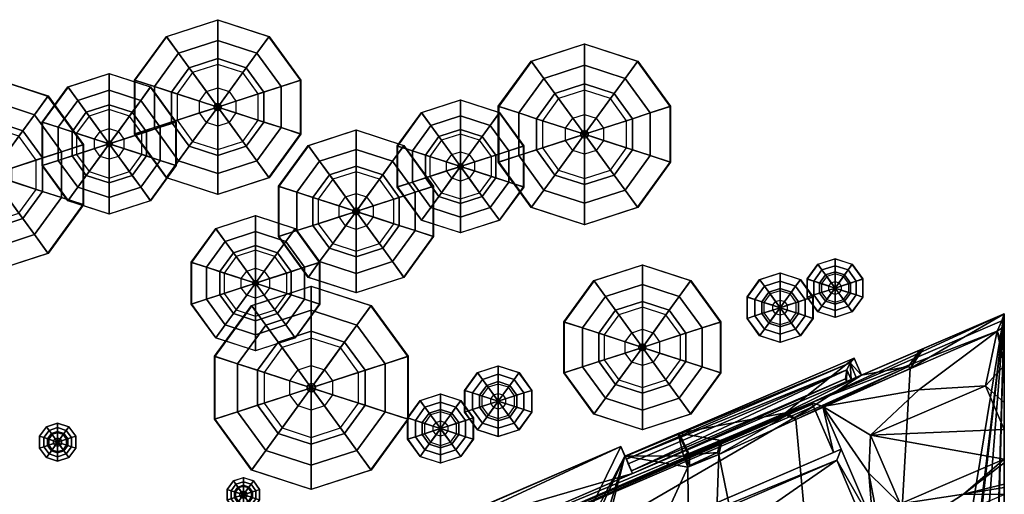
# Model space of a CAD drawing. Header units: metres. Extents: x 530758 to 531158, y 180249 to 180519.
# Tile 10 of 10: x 531080 to 531158, y 180468 to 180506. Entities that reach past the tile are written whole.
import ezdxf

# ---------------------------------------------------------------- set-up
doc = ezdxf.new("R2010")
doc.units = ezdxf.units.M
doc.header["$MEASUREMENT"] = 0
doc.layers.add('Consented', color=2, linetype='Continuous', true_color=0xffff00)
doc.layers.add('Deciduous_Trees_Canopies', color=7, linetype='Continuous', true_color=0x007f00)
doc.layers.add('Deciduous_Trees_Trunks', color=34, linetype='Continuous')

# ---------------------------------------------------------------- blocks, each defined once
blk = doc.blocks.new('tree-deciduous-3dfaces')
at = {"layer": 'Deciduous_Trees_Canopies'}
for points in [[(0, 0.3992, 0.8406), (-0.2346, 0.3229, 0.8406), (-0.308, 0.424, 0.6623), (0, 0.524, 0.6623)], [(-0.308, 0.424, 0.6623), (0, 0.524, 0.6623), (0, 0.5216, 0.4845), (-0.3066, 0.422, 0.4845)], [(0, 0.5216, 0.4845), (-0.3066, 0.422, 0.4845), (-0.2346, 0.3229, 0.3489), (0, 0.3992, 0.3489)], [(0.2346, 0.3229, 0.8406), (0, 0.3992, 0.8406), (0, 0.524, 0.6623), (0.308, 0.424, 0.6623)], [(0, 0.524, 0.6623), (0.308, 0.424, 0.6623), (0.3066, 0.422, 0.4845), (0, 0.5216, 0.4845)], [(0.3066, 0.422, 0.4845), (0, 0.5216, 0.4845), (0, 0.3992, 0.3489), (0.2346, 0.3229, 0.3489)], [(-0.2346, 0.3229, 0.8406), (-0.3796, 0.1234, 0.8406), (-0.4984, 0.1619, 0.6623), (-0.308, 0.424, 0.6623)], [(-0.4984, 0.1619, 0.6623), (-0.308, 0.424, 0.6623), (-0.3066, 0.422, 0.4845), (-0.4961, 0.1612, 0.4845)], [(-0.3066, 0.422, 0.4845), (-0.4961, 0.1612, 0.4845), (-0.3796, 0.1234, 0.3489), (-0.2346, 0.3229, 0.3489)], [(0.3796, 0.1234, 0.8406), (0.2346, 0.3229, 0.8406), (0.308, 0.424, 0.6623), (0.4984, 0.1619, 0.6623)], [(0.4961, 0.1612, 0.4845), (0.3066, 0.422, 0.4845), (0.2346, 0.3229, 0.3489), (0.3796, 0.1234, 0.3489)], [(0.308, 0.424, 0.6623), (0.4984, 0.1619, 0.6623), (0.4961, 0.1612, 0.4845), (0.3066, 0.422, 0.4845)], [(-0.1711, 0.2355, 0.9243), (0, 0.2911, 0.9243), (0, 0.3992, 0.8406), (-0.2346, 0.3229, 0.8406)], [(-0.2346, 0.3229, 0.3489), (0, 0.3992, 0.3489), (0, 0.2555, 0.2806), (-0.1502, 0.2067, 0.2806)], [(0, 0.2911, 0.9243), (0.1711, 0.2355, 0.9243), (0.2346, 0.3229, 0.8406), (0, 0.3992, 0.8406)], [(0, 0.3992, 0.3489), (0.2346, 0.3229, 0.3489), (0.1502, 0.2067, 0.2806), (0, 0.2555, 0.2806)], [(-0.2769, 0.09, 0.9243), (-0.1711, 0.2355, 0.9243), (-0.2346, 0.3229, 0.8406), (-0.3796, 0.1234, 0.8406)], [(-0.3796, 0.1234, 0.3489), (-0.2346, 0.3229, 0.3489), (-0.1502, 0.2067, 0.2806), (-0.243, 0.0789, 0.2806)], [(0.2346, 0.3229, 0.3489), (0.3796, 0.1234, 0.3489), (0.243, 0.0789, 0.2806), (0.1502, 0.2067, 0.2806)], [(0.1711, 0.2355, 0.9243), (0.2769, 0.09, 0.9243), (0.3796, 0.1234, 0.8406), (0.2346, 0.3229, 0.8406)], [(-0.0677, 0.0932, 0.9997), (0, 0.1152, 0.9997), (0, 0.2911, 0.9243), (-0.1711, 0.2355, 0.9243)], [(0, 0.2555, 0.2806), (-0.1502, 0.2067, 0.2806), (0, 0, 0.2806)], [(0, 0.1152, 0.9997), (0.0677, 0.0932, 0.9997), (0.1711, 0.2355, 0.9243), (0, 0.2911, 0.9243)], [(0.1502, 0.2067, 0.2806), (0, 0.2555, 0.2806), (0, 0, 0.2806)], [(-0.1096, 0.0356, 0.9997), (-0.0677, 0.0932, 0.9997), (-0.1711, 0.2355, 0.9243), (-0.2769, 0.09, 0.9243)], [(-0.1502, 0.2067, 0.2806), (-0.243, 0.0789, 0.2806), (0, 0, 0.2806)], [(0.243, 0.0789, 0.2806), (0.1502, 0.2067, 0.2806), (0, 0, 0.2806)], [(0.0677, 0.0932, 0.9997), (0.1096, 0.0356, 0.9997), (0.2769, 0.09, 0.9243), (0.1711, 0.2355, 0.9243)], [(-0.3796, 0.1234, 0.8406), (-0.3796, -0.1234, 0.8406), (-0.4984, -0.1619, 0.6623), (-0.4984, 0.1619, 0.6623)], [(-0.4984, -0.1619, 0.6623), (-0.4984, 0.1619, 0.6623), (-0.4961, 0.1612, 0.4845), (-0.4961, -0.1612, 0.4845)], [(-0.4961, 0.1612, 0.4845), (-0.4961, -0.1612, 0.4845), (-0.3796, -0.1234, 0.3489), (-0.3796, 0.1234, 0.3489)], [(0.3796, -0.1234, 0.8406), (0.3796, 0.1234, 0.8406), (0.4984, 0.1619, 0.6623), (0.4984, -0.1619, 0.6623)], [(0.4961, -0.1612, 0.4845), (0.4961, 0.1612, 0.4845), (0.3796, 0.1234, 0.3489), (0.3796, -0.1234, 0.3489)], [(0.4984, 0.1619, 0.6623), (0.4984, -0.1619, 0.6623), (0.4961, -0.1612, 0.4845), (0.4961, 0.1612, 0.4845)], [(-0.2769, -0.09, 0.9243), (-0.2769, 0.09, 0.9243), (-0.3796, 0.1234, 0.8406), (-0.3796, -0.1234, 0.8406)], [(-0.3796, -0.1234, 0.3489), (-0.3796, 0.1234, 0.3489), (-0.243, 0.0789, 0.2806), (-0.243, -0.0789, 0.2806)], [(0, 0.1152, 0.9997), (0, 0, 0.9997), (-0.0677, 0.0932, 0.9997)], [(0.0677, 0.0932, 0.9997), (0, 0, 0.9997), (0, 0.1152, 0.9997)], [(0.3796, 0.1234, 0.3489), (0.3796, -0.1234, 0.3489), (0.243, -0.0789, 0.2806), (0.243, 0.0789, 0.2806)], [(0.2769, 0.09, 0.9243), (0.2769, -0.09, 0.9243), (0.3796, -0.1234, 0.8406), (0.3796, 0.1234, 0.8406)], [(-0.1096, -0.0356, 0.9997), (-0.1096, 0.0356, 0.9997), (-0.2769, 0.09, 0.9243), (-0.2769, -0.09, 0.9243)], [(-0.243, 0.0789, 0.2806), (-0.243, -0.0789, 0.2806), (0, 0, 0.2806)], [(-0.0677, 0.0932, 0.9997), (0, 0, 0.9997), (-0.1096, 0.0356, 0.9997)], [(0.1096, 0.0356, 0.9997), (0, 0, 0.9997), (0.0677, 0.0932, 0.9997)], [(0.243, -0.0789, 0.2806), (0.243, 0.0789, 0.2806), (0, 0, 0.2806)], [(0.1096, 0.0356, 0.9997), (0.1096, -0.0356, 0.9997), (0.2769, -0.09, 0.9243), (0.2769, 0.09, 0.9243)], [(-0.1502, -0.2067, 0.2806), (0, -0.2555, 0.2806), (0, 0, 0.2806)], [(-0.1096, 0.0356, 0.9997), (0, 0, 0.9997), (-0.1096, -0.0356, 0.9997)], [(-0.0677, -0.0932, 0.9997), (0, 0, 0.9997), (0, -0.1152, 0.9997)], [(0.1096, -0.0356, 0.9997), (0, 0, 0.9997), (0.1096, 0.0356, 0.9997)], [(0, -0.1152, 0.9997), (0, 0, 0.9997), (0.0677, -0.0932, 0.9997)], [(0, -0.2555, 0.2806), (0.1502, -0.2067, 0.2806), (0, 0, 0.2806)], [(0.0677, -0.0932, 0.9997), (0, 0, 0.9997), (0.1096, -0.0356, 0.9997)], [(0.1502, -0.2067, 0.2806), (0.243, -0.0789, 0.2806), (0, 0, 0.2806)], [(-0.0677, -0.0932, 0.9997), (-0.1096, -0.0356, 0.9997), (-0.2769, -0.09, 0.9243), (-0.1711, -0.2355, 0.9243)], [(-0.243, -0.0789, 0.2806), (-0.1502, -0.2067, 0.2806), (0, 0, 0.2806)], [(-0.1096, -0.0356, 0.9997), (0, 0, 0.9997), (-0.0677, -0.0932, 0.9997)], [(0.1096, -0.0356, 0.9997), (0.0677, -0.0932, 0.9997), (0.1711, -0.2355, 0.9243), (0.2769, -0.09, 0.9243)], [(-0.2346, -0.3229, 0.3489), (-0.3796, -0.1234, 0.3489), (-0.243, -0.0789, 0.2806), (-0.1502, -0.2067, 0.2806)], [(-0.1711, -0.2355, 0.9243), (-0.2769, -0.09, 0.9243), (-0.3796, -0.1234, 0.8406), (-0.2346, -0.3229, 0.8406)], [(0, -0.1152, 0.9997), (-0.0677, -0.0932, 0.9997), (-0.1711, -0.2355, 0.9243), (0, -0.2911, 0.9243)], [(0.0677, -0.0932, 0.9997), (0, -0.1152, 0.9997), (0, -0.2911, 0.9243), (0.1711, -0.2355, 0.9243)], [(0.3796, -0.1234, 0.3489), (0.2346, -0.3229, 0.3489), (0.1502, -0.2067, 0.2806), (0.243, -0.0789, 0.2806)], [(0.2769, -0.09, 0.9243), (0.1711, -0.2355, 0.9243), (0.2346, -0.3229, 0.8406), (0.3796, -0.1234, 0.8406)], [(-0.3796, -0.1234, 0.8406), (-0.2346, -0.3229, 0.8406), (-0.308, -0.424, 0.6623), (-0.4984, -0.1619, 0.6623)], [(-0.4961, -0.1612, 0.4845), (-0.3066, -0.422, 0.4845), (-0.2346, -0.3229, 0.3489), (-0.3796, -0.1234, 0.3489)], [(0.2346, -0.3229, 0.8406), (0.3796, -0.1234, 0.8406), (0.4984, -0.1619, 0.6623), (0.308, -0.424, 0.6623)], [(0.3066, -0.422, 0.4845), (0.4961, -0.1612, 0.4845), (0.3796, -0.1234, 0.3489), (0.2346, -0.3229, 0.3489)], [(-0.308, -0.424, 0.6623), (-0.4984, -0.1619, 0.6623), (-0.4961, -0.1612, 0.4845), (-0.3066, -0.422, 0.4845)], [(0.4984, -0.1619, 0.6623), (0.308, -0.424, 0.6623), (0.3066, -0.422, 0.4845), (0.4961, -0.1612, 0.4845)], [(0, -0.3992, 0.3489), (-0.2346, -0.3229, 0.3489), (-0.1502, -0.2067, 0.2806), (0, -0.2555, 0.2806)], [(0, -0.2911, 0.9243), (-0.1711, -0.2355, 0.9243), (-0.2346, -0.3229, 0.8406), (0, -0.3992, 0.8406)], [(0.2346, -0.3229, 0.3489), (0, -0.3992, 0.3489), (0, -0.2555, 0.2806), (0.1502, -0.2067, 0.2806)], [(0.1711, -0.2355, 0.9243), (0, -0.2911, 0.9243), (0, -0.3992, 0.8406), (0.2346, -0.3229, 0.8406)], [(-0.2346, -0.3229, 0.8406), (0, -0.3992, 0.8406), (0, -0.524, 0.6623), (-0.308, -0.424, 0.6623)], [(-0.3066, -0.422, 0.4845), (0, -0.5216, 0.4845), (0, -0.3992, 0.3489), (-0.2346, -0.3229, 0.3489)], [(0, -0.3992, 0.8406), (0.2346, -0.3229, 0.8406), (0.308, -0.424, 0.6623), (0, -0.524, 0.6623)], [(0, -0.5216, 0.4845), (0.3066, -0.422, 0.4845), (0.2346, -0.3229, 0.3489), (0, -0.3992, 0.3489)], [(0, -0.524, 0.6623), (-0.308, -0.424, 0.6623), (-0.3066, -0.422, 0.4845), (0, -0.5216, 0.4845)], [(0.308, -0.424, 0.6623), (0, -0.524, 0.6623), (0, -0.5216, 0.4845), (0.3066, -0.422, 0.4845)]]:
    blk.add_3dface(points, dxfattribs=at)
at = {"layer": 'Deciduous_Trees_Trunks'}
for points in [[(-0.0214, 0.007, 0.5), (0, 0, 0.5), (-0.0133, 0.0182, 0.5)], [(-0.0133, 0.0182), (-0.0214, 0.007), (0, 0)], [(-0.0214, 0.007, 0.5), (-0.0133, 0.0182, 0.5), (-0.0133, 0.0182), (-0.0214, 0.007)], [(-0.0214, -0.007, 0.5), (0, 0, 0.5), (-0.0214, 0.007, 0.5)], [(-0.0214, 0.007), (-0.0214, -0.007), (0, 0)], [(-0.0214, -0.007, 0.5), (-0.0214, 0.007, 0.5), (-0.0214, 0.007), (-0.0214, -0.007)], [(-0.0133, 0.0182, 0.5), (0, 0, 0.5), (0, 0.0226, 0.5)], [(0, 0.0226), (-0.0133, 0.0182), (0, 0)], [(-0.0133, 0.0182, 0.5), (0, 0.0226, 0.5), (0, 0.0226), (-0.0133, 0.0182)], [(0, -0.0226, 0.5), (0, 0, 0.5), (-0.0133, -0.0182, 0.5)], [(-0.0133, -0.0182), (0, -0.0226), (0, 0)], [(0, 0.0226, 0.5), (0, 0, 0.5), (0.0133, 0.0182, 0.5)], [(0.0133, 0.0182), (0, 0.0226), (0, 0)], [(0, 0.0226, 0.5), (0.0133, 0.0182, 0.5), (0.0133, 0.0182), (0, 0.0226)], [(0.0133, 0.0182, 0.5), (0, 0, 0.5), (0.0214, 0.007, 0.5)], [(0.0214, 0.007), (0.0133, 0.0182), (0, 0)], [(0.0214, 0.007, 0.5), (0, 0, 0.5), (0.0214, -0.007, 0.5)], [(0.0214, -0.007), (0.0214, 0.007), (0, 0)], [(0.0133, -0.0182, 0.5), (0, 0, 0.5), (0, -0.0226, 0.5)], [(0, -0.0226), (0.0133, -0.0182), (0, 0)], [(0.0214, -0.007, 0.5), (0, 0, 0.5), (0.0133, -0.0182, 0.5)], [(0.0133, -0.0182), (0.0214, -0.007), (0, 0)], [(0.0133, 0.0182, 0.5), (0.0214, 0.007, 0.5), (0.0214, 0.007), (0.0133, 0.0182)], [(0.0214, 0.007, 0.5), (0.0214, -0.007, 0.5), (0.0214, -0.007), (0.0214, 0.007)], [(-0.0133, -0.0182, 0.5), (0, 0, 0.5), (-0.0214, -0.007, 0.5)], [(-0.0214, -0.007), (-0.0133, -0.0182), (0, 0)], [(-0.0133, -0.0182, 0.5), (-0.0214, -0.007, 0.5), (-0.0214, -0.007), (-0.0133, -0.0182)], [(0, -0.0226, 0.5), (-0.0133, -0.0182, 0.5), (-0.0133, -0.0182), (0, -0.0226)], [(0.0133, -0.0182, 0.5), (0, -0.0226, 0.5), (0, -0.0226), (0.0133, -0.0182)], [(0.0214, -0.007, 0.5), (0.0133, -0.0182, 0.5), (0.0133, -0.0182), (0.0214, -0.007)]]:
    blk.add_3dface(points, dxfattribs=at)
blk = doc.blocks.new('1')
at = {"layer": 'Consented'}
for points in [[(531158.441, 180482.481, 51.015), (531145.849, 180477.067, 32.321), (531109.938, 180461.625, 51.015)], [(531143.062, 180475.406, 51.015), (531158.441, 180482.481, 51.015), (531109.938, 180461.625, 51.015)], [(531158.25, 180481.922, 51.015), (531158.441, 180482.481, 51.015), (531143.062, 180475.406, 51.015)], [(531146.221, 180477.227, 32.321), (531145.849, 180477.067, 32.321), (531158.441, 180482.481, 51.015)], [(531147.026, 180477.573, 31.556), (531146.221, 180477.227, 32.321), (531158.441, 180482.481, 51.015)], [(531151.691, 180479.579, 5.432), (531147.026, 180477.573, 31.556), (531158.441, 180482.481, 2.506)], [(531147.026, 180477.573, 31.556), (531158.441, 180482.481, 51.015), (531158.441, 180482.481, 2.506)], [(531147.265, 180414.45, 2.506), (531150.919, 180478.123, 2.506), (531158.441, 180482.481, 2.506)], [(531158.441, 180482.481, 2.506), (531149.613, 180409.066, 2.506), (531147.265, 180414.45, 2.506)], [(531149.945, 180408.287, 2.506), (531149.613, 180409.066, 2.506), (531158.441, 180482.481, 2.506)], [(531152.188, 180403.031, 2.506), (531149.945, 180408.287, 2.506), (531158.441, 180482.481, 2.506)], [(531158.441, 180482.481, 2.506), (531150.919, 180478.123, 2.506), (531152, 180479.712, 2.506)], [(531151.691, 180479.579, 5.432), (531158.441, 180482.481, 2.506), (531151.744, 180479.602, 4.825)], [(531151.744, 180479.602, 4.825), (531158.441, 180482.481, 2.506), (531152, 180479.712, 2.506)], [(531158.441, 180482.481, 2.506), (531155.955, 180397.16, 2.506), (531152.188, 180403.031, 2.506)], [(531158.441, 180482.481, 2.506), (531156.169, 180396.666, 2.506), (531155.955, 180397.16, 2.506)], [(531158.441, 180373.049, 2.506), (531156.169, 180396.666, 2.506), (531158.441, 180482.481, 2.506)], [(531158.25, 180481.922, 51.015), (531158.441, 180481.945, 51.015), (531158.441, 180482.481, 51.015)], [(531158.441, 180437.581, 26.171), (531158.441, 180373.049, 2.506), (531158.441, 180482.481, 2.506)], [(531158.441, 180437.581, 26.171), (531158.441, 180482.481, 2.506), (531158.441, 180437.763, 26.171)], [(531158.441, 180437.763, 26.171), (531158.441, 180482.481, 2.506), (531158.441, 180452.953, 26.171)], [(531158.441, 180452.953, 26.171), (531158.441, 180482.481, 2.506), (531158.441, 180481.487, 50.815)], [(531158.441, 180482.481, 51.015), (531158.441, 180481.945, 50.815), (531158.441, 180482.481, 2.506)], [(531158.441, 180482.481, 2.506), (531158.441, 180481.945, 50.815), (531158.441, 180481.844, 50.815)], [(531158.441, 180482.481, 2.506), (531158.441, 180481.844, 50.815), (531158.441, 180481.643, 50.815)], [(531158.441, 180482.481, 51.015), (531158.441, 180481.945, 51.015), (531158.441, 180481.945, 50.815)], [(531158.441, 180481.643, 50.815), (531158.441, 180481.487, 50.815), (531158.441, 180482.481, 2.506)], [(531158.25, 180481.922, 51.015), (531143.062, 180475.406, 51.015), (531158.25, 180481.922, 53.858)], [(531158.25, 180481.922, 53.858), (531143.062, 180475.406, 51.015), (531143.062, 180475.406, 54.291)], [(531158.25, 180481.922, 53.858), (531143.062, 180475.406, 54.291), (531158.25, 180481.922, 54.291)], [(531157.875, 180481.094, 54.291), (531158.25, 180481.922, 54.291), (531143.062, 180475.406, 54.291)], [(531157.875, 180481.094, 54.291), (531158.441, 180481.478, 54.291), (531158.25, 180481.922, 54.291)], [(531158.441, 180479.777, 54.291), (531158.441, 180481.478, 54.291), (531157.875, 180481.094, 54.291)], [(531158.272, 180481.872, 51.015), (531158.441, 180481.945, 51.015), (531158.25, 180481.922, 51.015)], [(531158.441, 180481.487, 53.811), (531158.309, 180481.788, 51.815), (531158.25, 180481.922, 53.858)], [(531158.25, 180481.922, 53.858), (531158.309, 180481.788, 51.815), (531158.272, 180481.872, 51.015)], [(531158.25, 180481.922, 53.858), (531158.272, 180481.872, 51.015), (531158.25, 180481.922, 51.015)], [(531158.441, 180481.478, 53.874), (531158.441, 180481.487, 53.811), (531158.25, 180481.922, 53.858)], [(531158.441, 180481.478, 54.291), (531158.441, 180481.478, 53.874), (531158.25, 180481.922, 54.291)], [(531158.25, 180481.922, 54.291), (531158.441, 180481.478, 53.874), (531158.25, 180481.922, 53.858)], [(531158.441, 180481.945, 51.015), (531158.272, 180481.872, 51.015), (531158.441, 180481.945, 50.815)], [(531158.441, 180481.945, 50.815), (531158.272, 180481.872, 51.015), (531158.272, 180481.872, 50.815)], [(531158.309, 180481.788, 50.815), (531158.441, 180481.945, 50.815), (531158.272, 180481.872, 50.815)], [(531158.309, 180481.788, 51.815), (531158.309, 180481.788, 50.815), (531158.272, 180481.872, 51.015)], [(531158.272, 180481.872, 51.015), (531158.309, 180481.788, 50.815), (531158.272, 180481.872, 50.815)], [(531158.441, 180481.844, 50.815), (531158.441, 180481.945, 50.815), (531158.309, 180481.788, 50.815)], [(531158.441, 180481.844, 50.815), (531158.309, 180481.788, 50.815), (531158.441, 180481.844, 51.815)], [(531158.441, 180481.844, 51.815), (531158.309, 180481.788, 50.815), (531158.309, 180481.788, 51.815)], [(531158.383, 180481.618, 51.815), (531158.441, 180481.844, 51.815), (531158.309, 180481.788, 51.815)], [(531158.441, 180481.487, 53.811), (531158.383, 180481.618, 51.815), (531158.309, 180481.788, 51.815)], [(531158.441, 180481.643, 51.815), (531158.441, 180481.844, 51.815), (531158.383, 180481.618, 51.815)], [(531158.441, 180481.643, 51.815), (531158.383, 180481.618, 51.815), (531158.441, 180481.643, 50.815)], [(531158.441, 180481.643, 50.815), (531158.383, 180481.618, 51.815), (531158.383, 180481.618, 50.815)], [(531158.441, 180481.487, 50.815), (531158.441, 180481.643, 50.815), (531158.383, 180481.618, 50.815)], [(531158.441, 180481.487, 50.815), (531158.383, 180481.618, 51.815), (531158.441, 180481.487, 53.811)], [(531158.441, 180481.487, 50.815), (531158.383, 180481.618, 50.815), (531158.383, 180481.618, 51.815)], [(531158.441, 180481.643, 50.815), (531158.441, 180481.844, 50.815), (531158.441, 180481.643, 51.815)], [(531158.441, 180481.643, 51.815), (531158.441, 180481.844, 50.815), (531158.441, 180481.844, 51.815)], [(531158.441, 180452.953, 26.171), (531158.441, 180481.487, 50.815), (531158.441, 180452.954, 29.716)], [(531158.441, 180452.954, 29.716), (531158.441, 180481.487, 50.815), (531158.441, 180468.053, 58.453)], [(531158.441, 180468.053, 58.453), (531158.441, 180481.487, 50.815), (531158.441, 180479.777, 54.291)], [(531158.441, 180479.777, 54.291), (531158.441, 180481.487, 50.815), (531158.441, 180481.487, 53.811)], [(531158.441, 180479.777, 54.291), (531158.441, 180481.487, 53.811), (531158.441, 180481.478, 53.874)], [(531158.441, 180481.478, 53.874), (531158.441, 180481.478, 54.291), (531158.441, 180479.777, 54.291)], [(531157.875, 180481.094, 54.291), (531143.062, 180475.406, 54.291), (531143.938, 180475.094, 54.291)], [(531143.938, 180475.094, 58.453), (531151.625, 180476.422, 58.838), (531157.875, 180481.094, 58.453)], [(531157.875, 180481.094, 54.291), (531143.938, 180475.094, 54.291), (531157.875, 180481.094, 58.453)], [(531157.875, 180481.094, 58.453), (531143.938, 180475.094, 54.291), (531143.938, 180475.094, 58.453)], [(531156.938, 180476.719, 59.223), (531157.875, 180481.094, 58.453), (531151.625, 180476.422, 58.838)], [(531156.938, 180476.719, 59.223), (531158.441, 180478.352, 58.619), (531157.875, 180481.094, 58.453)], [(531158.441, 180479.777, 54.291), (531157.875, 180481.094, 54.291), (531158.441, 180479.777, 58.453)], [(531158.441, 180479.777, 58.453), (531157.875, 180481.094, 54.291), (531157.875, 180481.094, 58.453)], [(531158.441, 180478.352, 58.619), (531158.441, 180479.777, 58.453), (531157.875, 180481.094, 58.453)], [(531152, 180479.712, 2.506), (531150.919, 180478.123, 2.506), (531151.744, 180479.602, 4.825)], [(531158.441, 180479.777, 58.453), (531158.441, 180478.352, 58.619), (531158.441, 180479.777, 54.291)], [(531158.441, 180479.777, 54.291), (531158.441, 180478.352, 58.619), (531158.441, 180475.393, 58.966)], [(531158.441, 180479.777, 54.291), (531158.441, 180475.393, 58.966), (531158.441, 180473.257, 59.223)], [(531158.441, 180473.257, 59.223), (531158.441, 180470.58, 59.141), (531158.441, 180479.777, 54.291)], [(531158.441, 180470.58, 59.141), (531158.441, 180468.864, 58.671), (531158.441, 180479.777, 54.291)], [(531158.441, 180479.777, 54.291), (531158.441, 180468.864, 58.671), (531158.441, 180468.604, 58.603)], [(531158.441, 180479.777, 54.291), (531158.441, 180468.604, 58.603), (531158.441, 180468.053, 58.453)], [(531128.155, 180471.094, 31.556), (531146.125, 180478.562, 31.556), (531146.438, 180478.953, 31.556)], [(531132.488, 180472.957, 5.432), (531128.155, 180471.094, 31.556), (531146.438, 180478.953, 31.556)], [(531146.438, 180478.953, 5.432), (531140.957, 180474.578, 5.432), (531132.488, 180472.957, 5.432)], [(531146.438, 180478.953, 31.556), (531146.438, 180478.953, 5.432), (531132.488, 180472.957, 5.432)], [(531146.438, 180478.953, 5.432), (531147.026, 180477.573, 5.432), (531140.957, 180474.578, 5.432)], [(531146.438, 180478.953, 31.556), (531146.125, 180478.562, 31.556), (531147.026, 180477.573, 31.556)], [(531147.026, 180477.573, 5.432), (531146.438, 180478.953, 5.432), (531147.026, 180477.573, 31.556)], [(531147.026, 180477.573, 31.556), (531146.438, 180478.953, 5.432), (531146.438, 180478.953, 31.556)], [(531150.787, 180478.265, 5.432), (531147.026, 180477.573, 5.432), (531151.691, 180479.579, 5.432)], [(531147.026, 180477.573, 5.432), (531147.026, 180477.573, 31.556), (531151.691, 180479.579, 5.432)], [(531151.744, 180479.602, 4.825), (531150.919, 180478.123, 2.506), (531150.787, 180478.265, 5.432)], [(531151.691, 180479.579, 5.432), (531151.744, 180479.602, 4.825), (531150.787, 180478.265, 5.432)], [(531128.256, 180470.863, 31.556), (531146.125, 180478.562, 31.556), (531128.155, 180471.094, 31.556)], [(531128.256, 180470.863, 29.716), (531146.125, 180478.562, 29.716), (531128.256, 180470.863, 31.556)], [(531128.256, 180470.863, 31.556), (531146.125, 180478.562, 29.716), (531146.125, 180478.562, 31.556)], [(531128.256, 180470.863, 29.716), (531145.875, 180478.016, 29.716), (531146.125, 180478.562, 29.716)], [(531141.724, 180474.176, 5.432), (531147.026, 180477.573, 5.432), (531150.787, 180478.265, 5.432)], [(531150.787, 180478.265, 5.432), (531141.788, 180474.031, 2.506), (531141.724, 180474.176, 5.432)], [(531150.919, 180478.123, 2.506), (531141.788, 180474.031, 2.506), (531150.787, 180478.265, 5.432)], [(531147.265, 180414.45, 2.506), (531141.788, 180474.031, 2.506), (531150.919, 180478.123, 2.506)], [(531146.125, 180478.562, 29.716), (531145.875, 180478.016, 29.716), (531146.221, 180477.227, 29.716)], [(531146.125, 180478.562, 29.716), (531146.612, 180477.395, 29.716), (531146.125, 180478.562, 31.556)], [(531146.125, 180478.562, 31.556), (531146.612, 180477.395, 29.716), (531146.612, 180477.395, 31.556)], [(531147.026, 180477.573, 31.556), (531146.125, 180478.562, 31.556), (531146.612, 180477.395, 31.556)], [(531146.125, 180478.562, 29.716), (531146.221, 180477.227, 29.716), (531146.612, 180477.395, 29.716)], [(531158.441, 180475.393, 58.966), (531158.441, 180478.352, 58.619), (531156.938, 180476.719, 59.223)], [(531128.415, 180470.499, 29.716), (531145.875, 180478.016, 29.716), (531128.256, 180470.863, 29.716)], [(531128.415, 180470.499, 32.321), (531128.66, 180469.941, 32.321), (531145.875, 180478.016, 32.321)], [(531128.415, 180470.499, 32.321), (531145.875, 180478.016, 32.321), (531128.415, 180470.499, 29.716)], [(531128.415, 180470.499, 29.716), (531145.875, 180478.016, 32.321), (531145.875, 180478.016, 29.716)], [(531145.875, 180478.016, 32.321), (531128.66, 180469.941, 32.321), (531145.75, 180477.297, 32.321)], [(531140.957, 180474.578, 5.432), (531147.026, 180477.573, 5.432), (531141.724, 180474.176, 5.432)], [(531145.875, 180478.016, 32.321), (531145.75, 180477.297, 32.321), (531145.849, 180477.067, 32.321)], [(531145.849, 180477.067, 32.321), (531146.221, 180477.227, 32.321), (531145.875, 180478.016, 32.321)], [(531146.221, 180477.227, 29.716), (531145.875, 180478.016, 29.716), (531146.221, 180477.227, 32.321)], [(531146.221, 180477.227, 32.321), (531145.875, 180478.016, 29.716), (531145.875, 180478.016, 32.321)], [(531146.612, 180477.395, 31.556), (531146.221, 180477.227, 32.321), (531147.026, 180477.573, 31.556)], [(531146.612, 180477.395, 29.716), (531146.221, 180477.227, 29.716), (531146.612, 180477.395, 31.556)], [(531146.612, 180477.395, 31.556), (531146.221, 180477.227, 29.716), (531146.221, 180477.227, 32.321)], [(531145.849, 180477.067, 29.716), (531128.75, 180469.719, 29.716), (531109.938, 180461.625, 29.716)], [(531109.938, 180461.625, 51.015), (531145.849, 180477.067, 32.321), (531109.938, 180461.625, 29.716)], [(531109.938, 180461.625, 29.716), (531145.849, 180477.067, 32.321), (531145.849, 180477.067, 29.716)], [(531128.66, 180469.941, 29.716), (531128.75, 180469.734, 29.716), (531145.75, 180477.297, 29.716)], [(531128.66, 180469.941, 29.716), (531145.75, 180477.297, 29.716), (531128.66, 180469.941, 32.321)], [(531128.66, 180469.941, 32.321), (531145.75, 180477.297, 29.716), (531145.75, 180477.297, 32.321)], [(531145.75, 180477.297, 29.716), (531128.75, 180469.734, 29.716), (531145.849, 180477.067, 29.716)], [(531145.849, 180477.067, 29.716), (531128.75, 180469.734, 29.716), (531128.75, 180469.719, 29.716)], [(531145.75, 180477.297, 29.716), (531145.849, 180477.067, 29.716), (531145.75, 180477.297, 32.321)], [(531145.75, 180477.297, 32.321), (531145.849, 180477.067, 29.716), (531145.849, 180477.067, 32.321)], [(531147.75, 180472.781, 59.223), (531156.938, 180476.719, 59.223), (531151.625, 180476.422, 58.838)], [(531147.75, 180472.781, 59.223), (531158.441, 180473.257, 59.223), (531156.938, 180476.719, 59.223)], [(531158.441, 180473.257, 59.223), (531158.441, 180475.393, 58.966), (531156.938, 180476.719, 59.223)], [(531147.75, 180472.781, 59.223), (531151.625, 180476.422, 58.838), (531143.938, 180475.094, 58.453)], [(531143.062, 180475.406, 51.015), (531109.938, 180461.625, 51.015), (531110.562, 180461.328, 51.015)], [(531110.562, 180461.328, 51.015), (531143.093, 180475.336, 51.015), (531143.062, 180475.406, 51.015)], [(531110.562, 180461.328, 50.815), (531143.093, 180475.336, 50.815), (531110.562, 180461.328, 51.015)], [(531110.562, 180461.328, 51.015), (531143.093, 180475.336, 50.815), (531143.093, 180475.336, 51.015)], [(531110.562, 180461.328, 50.815), (531110.625, 180461.328, 50.815), (531143.093, 180475.336, 50.815)], [(531143.093, 180475.336, 50.815), (531110.625, 180461.328, 50.815), (531143.122, 180475.271, 50.815)], [(531110.938, 180461.219, 51.815), (531143.122, 180475.271, 51.815), (531110.625, 180461.328, 51.815)], [(531143.122, 180475.271, 50.815), (531110.625, 180461.328, 50.815), (531143.122, 180475.271, 51.815)], [(531143.122, 180475.271, 51.815), (531110.625, 180461.328, 50.815), (531110.625, 180461.328, 51.815)], [(531143.201, 180475.09, 51.815), (531143.122, 180475.271, 51.815), (531110.938, 180461.219, 51.815)], [(531110.938, 180461.219, 50.815), (531143.201, 180475.09, 50.815), (531110.938, 180461.219, 51.815)], [(531110.938, 180461.219, 51.815), (531143.201, 180475.09, 50.815), (531143.201, 180475.09, 51.815)], [(531114.25, 180458.25, 50.815), (531143.201, 180475.09, 50.815), (531110.938, 180461.219, 50.815)], [(531114.25, 180458.25, 50.815), (531144.812, 180471.406, 50.815), (531143.201, 180475.09, 50.815)], [(531143.201, 180475.09, 51.815), (531144.812, 180471.406, 54.291), (531143.062, 180475.406, 54.291)], [(531143.062, 180475.406, 51.015), (531143.093, 180475.336, 51.015), (531143.062, 180475.406, 54.291)], [(531143.062, 180475.406, 54.291), (531143.093, 180475.336, 51.015), (531143.122, 180475.271, 51.815)], [(531143.062, 180475.406, 54.291), (531143.122, 180475.271, 51.815), (531143.201, 180475.09, 51.815)], [(531143.938, 180475.094, 54.291), (531143.062, 180475.406, 54.291), (531144.812, 180471.406, 54.291)], [(531143.093, 180475.336, 50.815), (531143.122, 180475.271, 50.815), (531143.093, 180475.336, 51.015)], [(531143.093, 180475.336, 51.015), (531143.122, 180475.271, 50.815), (531143.122, 180475.271, 51.815)], [(531143.201, 180475.09, 50.815), (531144.812, 180471.406, 50.815), (531143.201, 180475.09, 51.815)], [(531143.201, 180475.09, 51.815), (531144.812, 180471.406, 50.815), (531144.812, 180471.406, 54.291)], [(531147.938, 180465.797, 58.453), (531147.625, 180469.766, 58.838), (531143.938, 180475.094, 58.453)], [(531145.414, 180471.662, 55.557), (531147.938, 180465.797, 58.453), (531143.938, 180475.094, 58.453)], [(531145.414, 180471.662, 55.557), (531143.938, 180475.094, 58.453), (531143.938, 180475.094, 54.291)], [(531143.938, 180475.094, 54.291), (531145.414, 180471.662, 54.291), (531145.414, 180471.662, 55.557)], [(531147.75, 180472.781, 59.223), (531143.938, 180475.094, 58.453), (531147.625, 180469.766, 58.838)], [(531143.938, 180475.094, 54.291), (531144.812, 180471.406, 54.291), (531145.414, 180471.662, 54.291)], [(531132.488, 180472.957, 5.432), (531140.957, 180474.578, 5.432), (531135.815, 180472.364, 5.432)], [(531135.888, 180472.28, 2.506), (531141.059, 180474.359, 2.506), (531135.64, 180471.24, 2.506)], [(531135.64, 180471.24, 2.506), (531141.059, 180474.359, 2.506), (531141.788, 180474.031, 2.506)], [(531140.957, 180474.578, 5.432), (531135.888, 180472.28, 2.506), (531135.815, 180472.364, 5.432)], [(531135.888, 180472.28, 2.506), (531140.957, 180474.578, 5.432), (531141.059, 180474.359, 2.506)], [(531141.059, 180474.359, 2.506), (531140.957, 180474.578, 5.432), (531141.724, 180474.176, 5.432)], [(531141.788, 180474.031, 2.506), (531141.059, 180474.359, 2.506), (531141.724, 180474.176, 5.432)], [(531135.64, 180471.24, 2.506), (531141.788, 180474.031, 2.506), (531147.265, 180414.45, 2.506)], [(531128.155, 180471.094, 4.346), (531132.45, 180472.961, 4.346), (531128.148, 180471.108, 4.346)], [(531132.445, 180472.959, 4.19), (531128.148, 180471.108, 4.346), (531132.45, 180472.961, 4.346)], [(531132.385, 180472.933, 2.506), (531128.148, 180471.108, 2.506), (531132.445, 180472.959, 4.19)], [(531132.445, 180472.959, 4.19), (531128.148, 180471.108, 2.506), (531128.148, 180471.108, 4.346)], [(531132.385, 180472.933, 2.506), (531132.829, 180471.141, 2.506), (531128.148, 180471.108, 2.506)], [(531132.458, 180472.944, 4.346), (531132.45, 180472.961, 4.346), (531128.155, 180471.094, 4.346)], [(531132.458, 180472.944, 4.346), (531128.155, 180471.094, 4.346), (531132.488, 180472.957, 5.432)], [(531132.488, 180472.957, 5.432), (531128.155, 180471.094, 4.346), (531128.155, 180471.094, 31.556)], [(531132.385, 180472.933, 2.506), (531132.445, 180472.959, 4.19), (531133.139, 180471.345, 2.506)], [(531132.385, 180472.933, 2.506), (531133.139, 180471.345, 2.506), (531132.829, 180471.141, 2.506)], [(531132.45, 180472.961, 4.346), (531132.458, 180472.944, 4.346), (531132.445, 180472.959, 4.19)], [(531132.445, 180472.959, 4.19), (531132.458, 180472.944, 4.346), (531133.139, 180471.345, 2.506)], [(531133.295, 180471.22, 5.432), (531132.458, 180472.944, 4.346), (531132.488, 180472.957, 5.432)], [(531133.139, 180471.345, 2.506), (531132.458, 180472.944, 4.346), (531133.295, 180471.22, 5.432)], [(531132.488, 180472.957, 5.432), (531135.815, 180472.364, 5.432), (531133.295, 180471.22, 5.432)], [(531150.125, 180467.312, 59.223), (531147.75, 180472.781, 59.223), (531147.625, 180469.766, 58.838)], [(531147.75, 180472.781, 59.223), (531158.441, 180470.876, 59.223), (531158.441, 180473.257, 59.223)], [(531150.125, 180467.312, 59.223), (531158.441, 180470.876, 59.223), (531147.75, 180472.781, 59.223)], [(531158.441, 180470.876, 59.223), (531158.441, 180470.58, 59.141), (531158.441, 180473.257, 59.223)], [(531110.625, 180464.469, 46.556), (531128.75, 180469.719, 46.556), (531127.812, 180471.875, 46.556)], [(531114.39, 180466.091, 5.432), (531110.625, 180464.469, 46.556), (531127.812, 180471.875, 45.619)], [(531110.625, 180464.469, 46.556), (531127.812, 180471.875, 46.556), (531127.812, 180471.875, 45.619)], [(531114.39, 180466.091, 5.432), (531127.812, 180471.875, 45.619), (531127.812, 180471.875, 2.506)], [(531127.812, 180471.875, 2.506), (531114.466, 180466.124, 4.034), (531114.39, 180466.091, 5.432)], [(531114.524, 180466.149, 2.506), (531114.466, 180466.124, 4.034), (531127.812, 180471.875, 2.506)], [(531114.631, 180465.77, 2.506), (531114.524, 180466.149, 2.506), (531127.812, 180471.875, 2.506)], [(531117.451, 180450.675, 2.506), (531114.631, 180465.77, 2.506), (531127.812, 180471.875, 2.506)], [(531117.451, 180450.675, 2.506), (531127.812, 180471.875, 2.506), (531128.148, 180471.108, 2.506)], [(531127.812, 180471.875, 45.619), (531127.812, 180471.875, 46.556), (531128.744, 180469.732, 45.356)], [(531128.744, 180469.732, 45.356), (531127.812, 180471.875, 46.556), (531128.75, 180469.719, 46.556)], [(531127.812, 180471.875, 45.619), (531128.744, 180469.732, 45.356), (531128.75, 180469.734, 45.356)], [(531128.148, 180471.108, 2.506), (531127.812, 180471.875, 2.506), (531128.148, 180471.108, 4.346)], [(531128.148, 180471.108, 4.346), (531127.812, 180471.875, 2.506), (531128.155, 180471.094, 31.556)], [(531127.812, 180471.875, 2.506), (531127.812, 180471.875, 45.619), (531128.155, 180471.094, 31.556)], [(531128.155, 180471.094, 31.556), (531127.812, 180471.875, 45.619), (531128.256, 180470.863, 31.556)], [(531128.256, 180470.863, 31.556), (531127.812, 180471.875, 45.619), (531128.75, 180469.734, 45.356)], [(531133.295, 180471.22, 5.432), (531135.815, 180472.364, 5.432), (531135.541, 180471.399, 5.432)], [(531135.888, 180472.28, 2.506), (531135.541, 180471.399, 5.432), (531135.815, 180472.364, 5.432)], [(531135.541, 180471.399, 5.432), (531135.888, 180472.28, 2.506), (531135.64, 180471.24, 2.506)], [(531145.414, 180471.662, 50.815), (531144.812, 180471.406, 50.815), (531114.25, 180458.25, 50.815)], [(531145.414, 180471.662, 50.815), (531114.25, 180458.25, 50.815), (531145.414, 180471.662, 55.557)], [(531145.414, 180471.662, 55.557), (531114.25, 180458.25, 50.815), (531114.25, 180458.25, 55.557)], [(531145.062, 180470.781, 55.557), (531145.414, 180471.662, 55.557), (531114.25, 180458.25, 55.557)], [(531128.148, 180471.108, 2.506), (531118.13, 180449.384, 2.506), (531117.451, 180450.675, 2.506)], [(531128.148, 180471.108, 2.506), (531120.605, 180446.392, 2.506), (531118.13, 180449.384, 2.506)], [(531121.416, 180444.591, 2.506), (531120.605, 180446.392, 2.506), (531128.148, 180471.108, 2.506)], [(531128.148, 180471.108, 2.506), (531133.166, 180470.246, 2.506), (531121.416, 180444.591, 2.506)], [(531128.148, 180471.108, 2.506), (531132.829, 180471.141, 2.506), (531133.166, 180470.246, 2.506)], [(531128.148, 180471.108, 4.346), (531128.155, 180471.094, 31.556), (531128.155, 180471.094, 4.346)], [(531133.139, 180471.345, 2.506), (531132.984, 180471.116, 5.432), (531132.829, 180471.141, 2.506)], [(531132.829, 180471.141, 2.506), (531132.984, 180471.116, 5.432), (531133.166, 180470.246, 2.506)], [(531133.139, 180471.345, 2.506), (531133.295, 180471.22, 5.432), (531132.984, 180471.116, 5.432)], [(531133.294, 180470.358, 5.432), (531132.984, 180471.116, 5.432), (531133.295, 180471.22, 5.432)], [(531133.294, 180470.358, 5.432), (531133.166, 180470.246, 2.506), (531132.984, 180471.116, 5.432)], [(531133.166, 180470.246, 2.506), (531135.64, 180471.24, 2.506), (531133.688, 180416.474, 2.506)], [(531133.166, 180470.246, 2.506), (531133.294, 180470.358, 5.432), (531135.64, 180471.24, 2.506)], [(531133.295, 180471.22, 5.432), (531135.541, 180471.399, 5.432), (531133.294, 180470.358, 5.432)], [(531135.64, 180471.24, 2.506), (531133.294, 180470.358, 5.432), (531135.541, 180471.399, 5.432)], [(531133.688, 180416.474, 2.506), (531135.64, 180471.24, 2.506), (531147.265, 180414.45, 2.506)], [(531145.414, 180471.662, 54.291), (531144.812, 180471.406, 54.291), (531145.414, 180471.662, 50.815)], [(531145.414, 180471.662, 50.815), (531144.812, 180471.406, 54.291), (531144.812, 180471.406, 50.815)], [(531145.414, 180471.662, 50.815), (531144.812, 180471.406, 50.815), (531145.414, 180471.662, 50.815)], [(531145.062, 180470.781, 55.557), (531147.938, 180465.797, 55.557), (531145.414, 180471.662, 55.557)], [(531147.938, 180465.797, 55.557), (531147.938, 180465.797, 58.453), (531145.414, 180471.662, 55.557)], [(531145.414, 180471.662, 55.557), (531145.414, 180471.662, 54.291), (531145.414, 180471.662, 50.815)], [(531145.414, 180471.662, 50.815), (531145.414, 180471.662, 54.291), (531145.414, 180471.662, 50.815)], [(531145.062, 180470.781, 55.557), (531114.25, 180458.25, 55.557), (531114.812, 180457.75, 55.557)], [(531114.812, 180457.75, 54.687), (531145.062, 180470.781, 54.687), (531114.812, 180457.75, 55.557)], [(531114.812, 180457.75, 55.557), (531145.062, 180470.781, 54.687), (531145.062, 180470.781, 55.557)], [(531121.5, 180454.422, 54.687), (531145.062, 180470.781, 54.687), (531114.812, 180457.75, 54.687)], [(531147.312, 180465.531, 54.687), (531145.062, 180470.781, 54.687), (531121.5, 180454.422, 54.687)], [(531128.256, 180470.863, 31.556), (531128.75, 180469.734, 45.356), (531128.415, 180470.499, 32.321)], [(531128.415, 180470.499, 32.321), (531128.415, 180470.499, 29.716), (531128.256, 180470.863, 31.556)], [(531128.256, 180470.863, 31.556), (531128.415, 180470.499, 29.716), (531128.256, 180470.863, 29.716)], [(531128.415, 180470.499, 32.321), (531128.75, 180469.734, 45.356), (531128.66, 180469.941, 32.321)], [(531145.062, 180470.781, 54.687), (531147.312, 180465.531, 54.687), (531145.062, 180470.781, 55.557)], [(531145.062, 180470.781, 55.557), (531147.312, 180465.531, 54.687), (531147.312, 180465.531, 55.557)], [(531147.312, 180465.531, 55.557), (531147.938, 180465.797, 55.557), (531145.062, 180470.781, 55.557)], [(531155.188, 180468.078, 58.838), (531158.441, 180470.876, 59.223), (531150.125, 180467.312, 59.223)], [(531158.441, 180470.58, 59.141), (531158.441, 180470.876, 59.223), (531155.188, 180468.078, 58.838)], [(531158.441, 180468.864, 58.671), (531158.441, 180470.58, 59.141), (531155.188, 180468.078, 58.838)], [(531109.938, 180461.625, 29.716), (531128.75, 180469.719, 29.716), (531111.562, 180462.328, 29.716)], [(531111.562, 180462.328, 46.556), (531128.75, 180469.719, 46.556), (531110.625, 180464.469, 46.556)], [(531128.75, 180469.719, 29.716), (531128.75, 180469.719, 45.356), (531111.562, 180462.328, 29.716)], [(531111.562, 180462.328, 29.716), (531128.75, 180469.719, 45.356), (531111.562, 180462.328, 46.556)], [(531111.562, 180462.328, 46.556), (531128.75, 180469.719, 45.356), (531128.75, 180469.719, 46.556)], [(531121.416, 180444.591, 2.506), (531133.166, 180470.246, 2.506), (531133.688, 180416.474, 2.506)], [(531128.66, 180469.941, 32.321), (531128.75, 180469.734, 45.356), (531128.75, 180469.734, 29.716)], [(531128.66, 180469.941, 32.321), (531128.75, 180469.734, 29.716), (531128.66, 180469.941, 29.716)], [(531128.744, 180469.732, 45.356), (531128.75, 180469.719, 45.356), (531128.75, 180469.734, 45.356)], [(531128.744, 180469.732, 45.356), (531128.75, 180469.719, 46.556), (531128.75, 180469.719, 45.356)], [(531128.75, 180469.719, 29.716), (531128.75, 180469.734, 29.716), (531128.75, 180469.719, 45.356)], [(531128.75, 180469.719, 45.356), (531128.75, 180469.734, 29.716), (531128.75, 180469.734, 45.356)], [(531150.125, 180467.312, 59.223), (531147.625, 180469.766, 58.838), (531148.75, 180463.891, 58.453)], [(531147.938, 180465.797, 58.453), (531148.75, 180463.891, 58.453), (531147.625, 180469.766, 58.838)], [(531158.441, 180468.604, 58.603), (531158.441, 180468.864, 58.671), (531155.188, 180468.078, 58.838)], [(531158.441, 180468.053, 58.453), (531155.188, 180468.078, 58.838), (531148.75, 180463.891, 58.453)], [(531150.125, 180467.312, 59.223), (531148.75, 180463.891, 58.453), (531155.188, 180468.078, 58.838)], [(531158.441, 180468.604, 58.603), (531155.188, 180468.078, 58.838), (531158.441, 180468.053, 58.453)]]:
    blk.add_3dface(points, dxfattribs=at)

msp = doc.modelspace()

# ---------------------------------------------------------------- block references
for p, xscale, yscale, zscale in [((531095.623, 180499.004, 5.37), 13.31909410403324, 13.31909410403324, 15.25054376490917), ((531124.913, 180496.827, 5.381), 13.80886704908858, 13.80886704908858, 15.90799833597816), ((531077.522, 180493.601, 3.819), 14.83232958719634, 14.83232958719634, 17.67127335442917), ((531086.961, 180496.064, 5.37), 10.72339557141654, 10.72339557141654, 15.25051965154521), ((531115.015, 180494.258, 5.373), 10.13663595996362, 10.13663595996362, 15.32552935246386), ((531106.671, 180490.665, 5.37), 12.42426092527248, 12.42426092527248, 15.32819451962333), ((531098.64, 180484.932, 5.37), 10.31829369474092, 10.31829369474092, 13.86779558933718), ((531144.926, 180484.545, 5.413), 4.467307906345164, 4.467307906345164, 6.304629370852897), ((531129.534, 180479.802, 5.403), 12.57896195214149, 12.57896195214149, 14.45610912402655), ((531140.532, 180482.975, 5.413), 5.295596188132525, 5.295596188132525, 6.304819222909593), ((531103.096, 180476.577, 5.383), 15.51702059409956, 15.51702059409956, 16.993331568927), ((531118.026, 180475.5, 5.404), 5.390019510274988, 5.390019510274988, 4.896437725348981), ((531113.413, 180473.319, 5.408), 5.272545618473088, 5.272545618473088, 5.487779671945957), ((531082.837, 180472.232, 3.73), 2.919610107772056, 2.919610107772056, 3.44209788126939), ((531097.676, 180468.034, 4.613), 2.600807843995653, 2.600807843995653, 5.857290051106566)]:
    msp.add_blockref('tree-deciduous-3dfaces', p, dxfattribs=dict(xscale=xscale, yscale=yscale, zscale=zscale))
at = {"layer": 'Consented'}
msp.add_blockref('1', (0, 0), dxfattribs=at)

doc.saveas('drawing.dxf')
